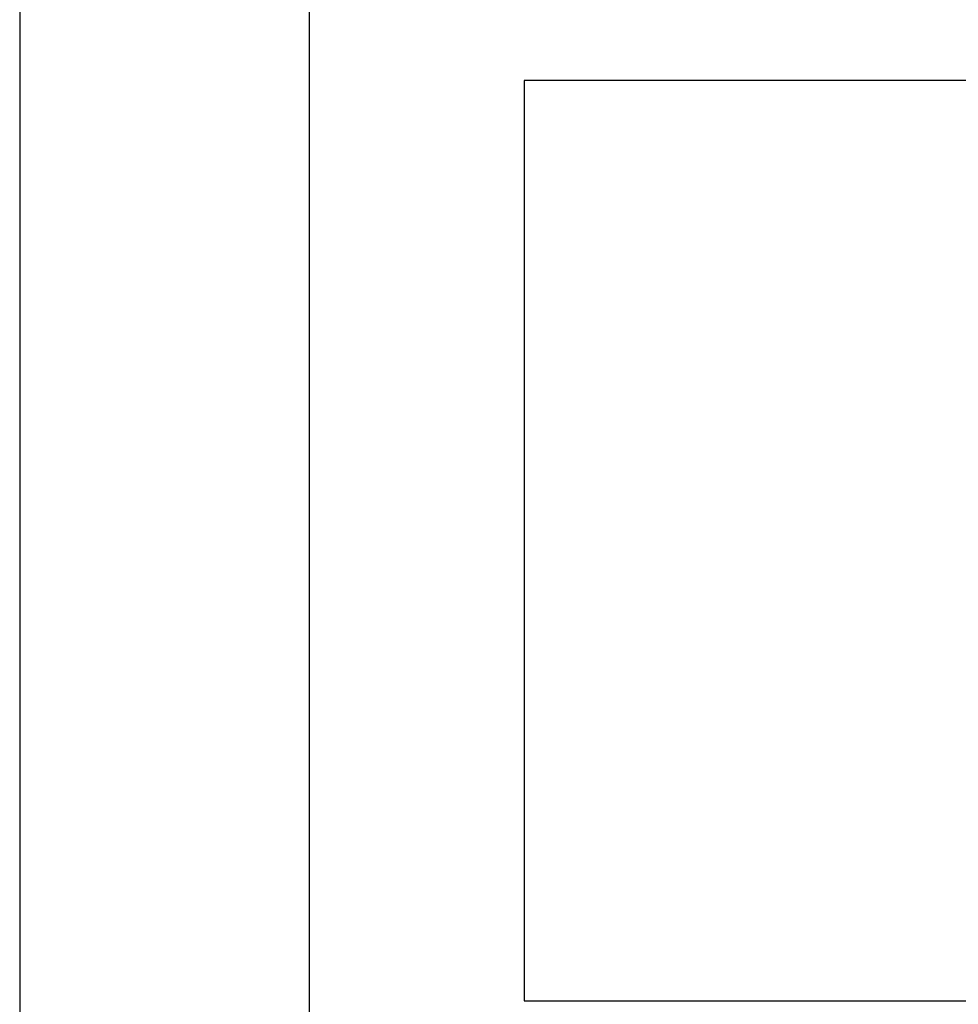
# Model space of a CAD drawing. Header units: inches. Extents: x 24 to 1128, y -94 to 748.
# Tile 236 of 256: x 517.35 to 518.66, y 316.67 to 318.04. Entities that reach past the tile are written whole.
import ezdxf

# ---------------------------------------------------------------- set-up
doc = ezdxf.new("R2010")
doc.units = ezdxf.units.IN
doc.header["$LTSCALE"] = 32
doc.header["$MEASUREMENT"] = 0
doc.layers.add('Visible (ANSI)', color=7, linetype='Continuous', lineweight=30)

msp = doc.modelspace()

# ---------------------------------------------------------------- linework, layer by layer
at = {"layer": 'Visible (ANSI)'}
for p, q in [((517.35087, 321.78373), (517.35087, 314.32481)), ((517.75375, 314.32481), (517.75375, 321.78373)), ((519.76933, 317.95521), (518.05175, 317.95521)), ((518.05175, 317.95521), (518.05175, 316.676)), ((518.05175, 316.676), (519.49649, 316.676))]:
    msp.add_line(p, q, dxfattribs=at)

doc.saveas('drawing.dxf')
